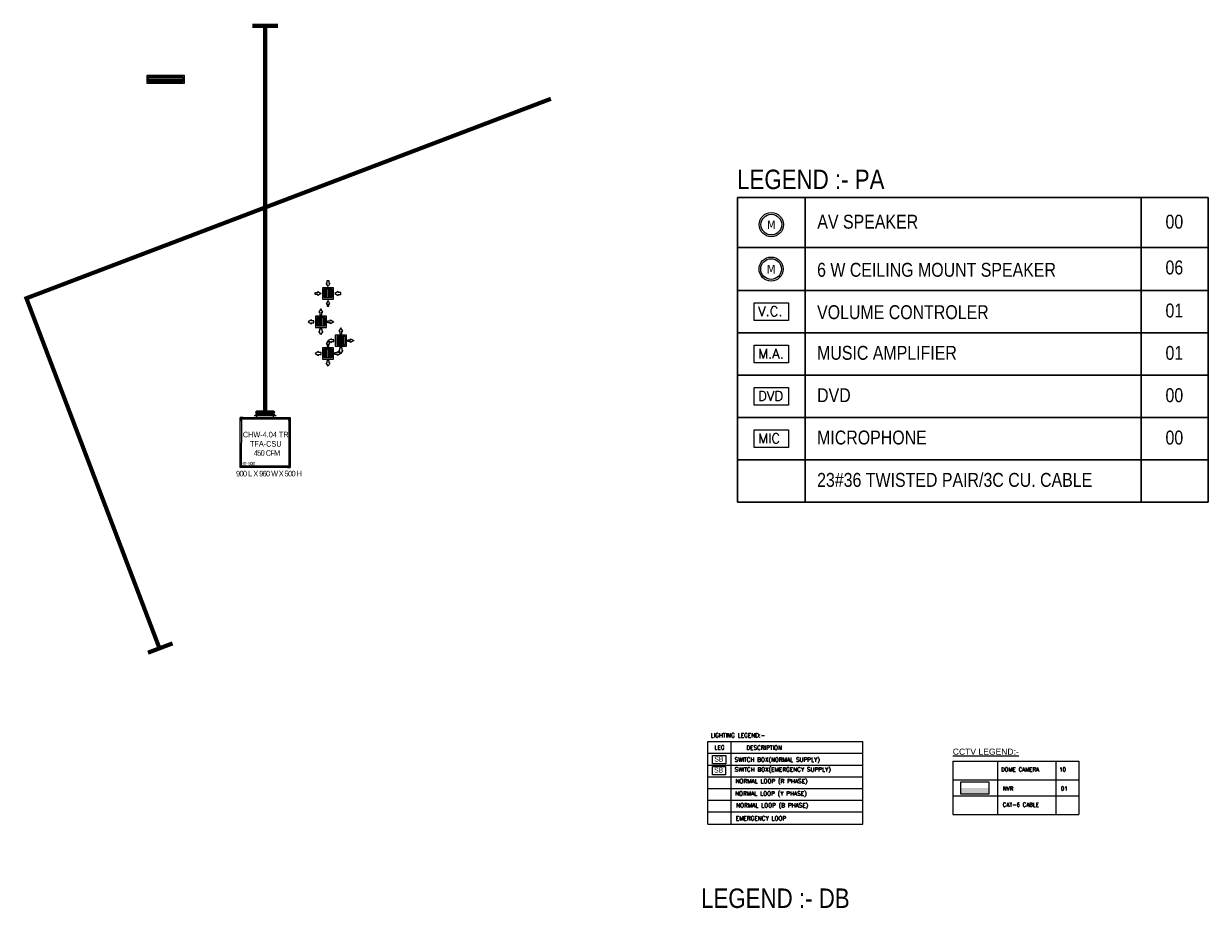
# Model space of a CAD drawing. Header units: millimetres. Extents: x -116878 to 389011, y -1241 to 103546.
# Tile 4 of 104: x 10832 to 32137, y 14789 to 30697. Entities that reach past the tile are written whole.
import ezdxf

# ---------------------------------------------------------------- set-up
doc = ezdxf.new("R2010")
doc.units = ezdxf.units.MM
doc.header["$MEASUREMENT"] = 0
doc.layers.get('0').update_dxf_attribs({"color": 252})
for name, color, linetype, lineweight in [('CCTV Legend', 7, 'Continuous', 0), ('DB LEGEND', 7, 'Continuous', 25), ('EE_LOOP (EMG)', 6, 'Continuous', 0), ('MEPTEK-SAD', 6, 'Continuous', 30), ('MEPTEK-TFAD', 4, 'Continuous', 50), ('Mic', 5, 'Continuous', 0), ('Music -DVD', 6, 'Continuous', 0), ('MUSIC AMPLIFIER', 4, 'Continuous', 0), ('MUSIC VOLUME CONTROL', 30, 'Continuous', 0), ('MUSIC-LEGEND', 7, 'Continuous', 25), ('MUSIC-SPEAKER', 6, 'Continuous', 25), ('Music-VOICE CONTROLLER', 30, 'Continuous', 0), ('SB_Emg', 1, 'Continuous', 0), ('SB_Normal', 3, 'Continuous', 0), ('Speaker', 1, 'Continuous', 0)]:
    doc.layers.add(name, color=color, linetype=linetype, lineweight=lineweight)
for name, color, linetype in [('Electrical', 210, 'Continuous'), ('HVAC-RAG', 20, 'Continuous'), ('HVAC-SAG', 3, 'Continuous'), ('MEPTEK-UNITS', 1, 'Continuous'), ('MEPTEL LINEAR GRILL', 5, 'Continuous')]:
    doc.layers.add(name, color=color, linetype=linetype)
doc.styles.add('ARIAL', font='ARIALN.TTF')
doc.styles.add('ARL', font='ARIALN.TTF')
doc.styles.add('ROMANC', font='romanc.shx', dxfattribs={"height": 75})
doc.styles.add('ROMANT', font='arial.ttf')
doc.styles.add('SAN', font='romans.shx')
doc.styles.add('Tahoma', font='tahoma.ttf', dxfattribs={"height": 9})

# ---------------------------------------------------------------- blocks, each defined once
blk = doc.blocks.new('6W speaker')
at = {"layer": 'MUSIC-SPEAKER', "ltscale": 0.5}
for radius in [7.43, 6.37]:
    blk.add_circle((-0.13, 0), radius, dxfattribs=at)
at = {"layer": 'MUSIC-SPEAKER', "ltscale": 0.5, "style": 'Tahoma'}
blk.add_text('M', height=5.31, dxfattribs=at).set_placement((-2.82, -2.78))
blk = doc.blocks.new('VOICE CONTROLER')
at = {"layer": 'MUSIC VOLUME CONTROL'}
blk.add_lwpolyline([(-13.48, 13.74), (13.48, 13.74), (13.48, 0), (-13.48, 0)], close=True, dxfattribs=at)
at = {"layer": 'MUSIC VOLUME CONTROL', "style": 'SAN'}
blk.add_text('V.C.', height=7.56, dxfattribs=at).set_placement((-10.33, 3.5))
blk = doc.blocks.new('MUSIC AMPL.')
at = {"layer": 'MUSIC AMPLIFIER'}
blk.add_lwpolyline([(-8.98, 9.16), (8.98, 9.16), (8.98, 0), (-8.98, 0)], close=True, dxfattribs=at)
at = {"layer": 'MUSIC AMPLIFIER', "style": 'SAN'}
blk.add_text('M.A.', height=5.04, dxfattribs=at).set_placement((-6.88, 2.33))
blk = doc.blocks.new('DVD')
at = {"layer": 'Music -DVD'}
blk.add_lwpolyline([(-6.27, -6.15), (-6.27, 6.15), (0, 6.15), (0, -6.15)], close=True, dxfattribs=at)
at = {"layer": 'Music -DVD', "style": 'SAN'}
blk.add_text('DVD', height=3.449, rotation=90, dxfattribs=at).set_placement((-1.59, -4.71))
blk = doc.blocks.new('Mic')
at = {"layer": 'Mic'}
blk.add_lwpolyline([(-6.27, -6.15), (-6.27, 6.15), (0, 6.15), (0, -6.15)], close=True, dxfattribs=at)
at = {"layer": 'Mic', "style": 'SAN'}
blk.add_text('MIC', height=3.449, rotation=90, dxfattribs=at).set_placement((-1.59, -4.71))
blk = doc.blocks.new('AV Speaker')
at = {"layer": 'MUSIC-SPEAKER', "color": 3, "ltscale": 0.5}
for radius in [217, 186]:
    blk.add_circle((599740, -125469, 0), radius, dxfattribs=at)
at = {"layer": 'MUSIC-SPEAKER', "color": 3, "ltscale": 0.5, "style": 'Tahoma'}
blk.add_text('M', height=155, dxfattribs=at).set_placement((599661, -125550, 0))
blk = doc.blocks.new('SB_NORMAL')
at = {"layer": 'SB_Normal', "ltscale": 1000}
blk.add_lwpolyline([(3744550.3, 590816.4), (3744574.3, 590816.4), (3744574.3, 590801.2), (3744550.3, 590801.2)], close=True, dxfattribs=at)
at = {"layer": 'SB_Normal', "style": 'ARIAL'}
blk.add_text('SB', height=9, dxfattribs=at).set_placement((3744553.5, 590805.4))
blk = doc.blocks.new('SB_EMG')
at = {"layer": 'SB_Emg', "ltscale": 1000}
blk.add_lwpolyline([(3744550.3, 590841.2), (3744574.3, 590841.2), (3744574.3, 590826), (3744550.3, 590826)], close=True, dxfattribs=at)
at = {"layer": 'SB_Emg', "style": 'ARIAL'}
blk.add_text('SB', height=9, dxfattribs=at).set_placement((3744553.5, 590830.2))
blk = doc.blocks.new('CHW-TFA')
at = {"layer": 'MEPTEK-UNITS'}
h = blk.add_hatch(color=256, dxfattribs=at)
h.dxf.hatch_style = 1
h.paths.add_polyline_path([(-103744, 66664), (-103719, 66664), (-103719, 66689), (-103769, 66689), (-103769, 66639), (-103744, 66639)])
h = blk.add_hatch(color=256, dxfattribs=at)
h.dxf.hatch_style = 1
h.paths.add_polyline_path([(-102894, 66664), (-102919, 66664), (-102919, 66689), (-102869, 66689), (-102869, 66639), (-102894, 66639)])
h = blk.add_hatch(color=256, dxfattribs=at)
h.dxf.hatch_style = 1
h.paths.add_polyline_path([(-103747, 65814), (-103722, 65814), (-103722, 65789), (-103772, 65789), (-103772, 65839), (-103747, 65839)])
h = blk.add_hatch(color=256, dxfattribs=at)
h.dxf.hatch_style = 1
h.paths.add_polyline_path([(-102897, 65814), (-102922, 65814), (-102922, 65789), (-102872, 65789), (-102872, 65839), (-102897, 65839)])
at = {"layer": 'MEPTEK-UNITS', "color": 8}
for p, q in [((-103522, 66728), (-103122, 66728)), ((-103497, 66788), (-103147, 66788)), ((-103497, 66746), (-103147, 66746)), ((-103472, 66813), (-103172, 66813)), ((-103472, 66771), (-103172, 66771)), ((-103472, 66689), (-103472, 66728)), ((-103172, 66689), (-103172, 66728))]:
    blk.add_line(p, q, dxfattribs=at)
at = {"layer": 'MEPTEK-UNITS'}
for points in [[(-102869, 66689), (-102872, 65789), (-103772, 65789), (-103769, 66689)], [(-103744, 66664), (-103719, 66664), (-103719, 66689), (-103769, 66689), (-103769, 66639), (-103744, 66639)], [(-102894, 66664), (-102919, 66664), (-102919, 66689), (-102869, 66689), (-102869, 66639), (-102894, 66639)], [(-102894, 66664), (-102897, 65814), (-103747, 65814), (-103744, 66664)], [(-103747, 65814), (-103722, 65814), (-103722, 65789), (-103772, 65789), (-103772, 65839), (-103747, 65839)], [(-102897, 65814), (-102922, 65814), (-102922, 65789), (-102872, 65789), (-102872, 65839), (-102897, 65839)]]:
    blk.add_lwpolyline(points, close=True, dxfattribs=at)
at = {"layer": 'MEPTEK-UNITS', "color": 8}
for points in [[(-103472, 66813), (-103497, 66788), (-103472, 66771), (-103497, 66746), (-103472, 66728)], [(-103172, 66813), (-103147, 66788), (-103172, 66771), (-103147, 66746), (-103172, 66728)]]:
    blk.add_lwpolyline(points, dxfattribs=at)
at = {"layer": 'MEPTEK-UNITS', "attachment_point": 2, "style": 'ARIAL'}
for s, width, insert, char_height in [('CHW-4.04 TR TFA-CSU ', 1145.44, (-103311, 66434), 100), ('{\\T0.8;450 CFM}', 888.98, (-103297, 66103), 100), ('{\\T0.8;HT- 500}', 664.18, (-103633, 65893, 0), 60)]:
    blk.add_mtext_dynamic_manual_height_columns(s, width=width, gutter_width=10, heights=[0], dxfattribs=dict(at, insert=insert, char_height=char_height))
blk = doc.blocks.new('*U638')
at = {"color": 8}
for p, q in [((25, 100), (642, 100)), ((25, 75), (642, 75)), ((25, 50), (642, 50))]:
    blk.add_line(p, q, dxfattribs=at)
blk.add_lwpolyline([(0, 0), (0, 150), (667, 150), (667, 0)], close=True)
at = {"color": 1}
blk.add_lwpolyline([(25, 25), (25, 125), (642, 125), (642, 25)], close=True, dxfattribs=at)
blk = doc.blocks.new('RAG-200x200')
at = {"layer": 'HVAC-RAG', "color": 252, "true_color": 0x939598}
for p, q in [((-67, -100), (-67, 100)), ((-33, -100), (-33, 100)), ((0, -100), (0, 100)), ((33, -100), (33, 100)), ((67, -100), (67, 100))]:
    blk.add_line(p, q, dxfattribs=at)
for points in [[(23, 247), (46, 247), (0, 167), (-46, 247), (-23, 247), (-23, 308), (23, 308)], [(-247, 23), (-247, 46), (-167, 0), (-247, -46), (-247, -23), (-308, -23), (-308, 23)], [(247, 23), (247, 46), (167, 0), (247, -46), (247, -23), (308, -23), (308, 23)], [(23, -247), (46, -247), (0, -167), (-46, -247), (-23, -247), (-23, -308), (23, -308)]]:
    blk.add_lwpolyline(points, close=True, dxfattribs=at)
at = {"layer": 'HVAC-RAG'}
for points in [[(-133, -133), (133, -133), (133, 133), (-133, 133)], [(-100, -100), (100, -100), (100, 100), (-100, 100)]]:
    blk.add_lwpolyline(points, close=True, dxfattribs=at)
blk = doc.blocks.new('SAG-200x200')
at = {"layer": 'HVAC-SAG', "color": 252, "true_color": 0x939598}
for p, q in [((-67, -100), (-67, 100)), ((-33, -100), (-33, 100)), ((0, -100), (0, 100)), ((33, -100), (33, 100)), ((67, -100), (67, 100))]:
    blk.add_line(p, q, dxfattribs=at)
for points in [[(23, 228), (46, 228), (0, 308), (-46, 228), (-23, 228), (-23, 167), (23, 167)], [(-228, 23), (-228, 46), (-308, 0), (-228, -46), (-228, -23), (-167, -23), (-167, 23)], [(228, 23), (228, 46), (308, 0), (228, -46), (228, -23), (167, -23), (167, 23)], [(23, -228), (46, -228), (0, -308), (-46, -228), (-23, -228), (-23, -167), (23, -167)]]:
    blk.add_lwpolyline(points, close=True, dxfattribs=at)
at = {"layer": 'HVAC-SAG'}
for points in [[(-133, -133), (133, -133), (133, 133), (-133, 133)], [(-100, -100), (100, -100), (100, 100), (-100, 100)]]:
    blk.add_lwpolyline(points, close=True, dxfattribs=at)

msp = doc.modelspace()

# ---------------------------------------------------------------- hatches: boundary and pattern name
at = {"layer": 'CCTV Legend', "lineweight": 0}
h = msp.add_hatch(color=3, dxfattribs=at)
h.set_gradient(color1=(0, 255, 0), one_color=1, tint=1)
h.paths.add_polyline_path([(27685, 16952), (27685, 16841), (28188, 16841), (28188, 16952)])

# ---------------------------------------------------------------- linework, layer by layer
at = {"layer": 'CCTV Legend', "color": 7}
for p, q in [((27544, 17437), (29811, 17437)), ((27544, 17098), (29811, 17098)), ((27544, 16811), (29811, 16811)), ((27544, 16811), (29811, 16811)), ((27544, 16473), (29811, 16473))]:
    msp.add_line(p, q, dxfattribs=at)
at = {"layer": 'CCTV Legend', "color": 7, "ltscale": 500}
for p, q in [((27544, 17437), (27544, 16473)), ((28348, 17437), (28348, 16473)), ((29392, 17437), (29392, 16473)), ((29811, 17437), (29811, 16473))]:
    msp.add_line(p, q, dxfattribs=at)
at = {"layer": 'CCTV Legend', "color": 3, "lineweight": 0, "elevation": 0}
msp.add_lwpolyline([(28188, 16841), (27685, 16841), (27685, 17062), (28188, 17062)], close=True, dxfattribs=at)
at = {"layer": 'Electrical', "color": 7, "ltscale": 15}
for p, q in [((23133, 17786), (25923, 17786)), ((23133, 16303), (23133, 17786)), ((23558, 16303), (23558, 17786)), ((25923, 16303), (25923, 17786)), ((23133, 17576), (25923, 17576)), ((23133, 17365), (25923, 17365)), ((23133, 17154), (25923, 17154)), ((23133, 16943), (25923, 16943)), ((23133, 16732), (25923, 16732)), ((23133, 16521), (25923, 16521)), ((23133, 16303), (25923, 16303))]:
    msp.add_line(p, q, dxfattribs=at)
at = {"layer": 'MEPTEK-SAD', "const_width": 75}
msp.add_lwpolyline([(20313, 29346), (10880, 25759), (13274, 19464), (13066, 19385), (13509, 19553)], dxfattribs=at)
at = {"layer": 'MEPTEK-TFAD', "ltscale": 50, "const_width": 75}
msp.add_lwpolyline([(15174, 23736), (15174, 30659), (14944, 30659), (15404, 30659)], dxfattribs=at)
at = {"layer": 'MUSIC-LEGEND', "color": 0, "lineweight": 30}
for p, q in [((23671, 22090, 0), (23671, 27569, 0)), ((23671, 27569, 0), (32137, 27569, 0)), ((24885, 27569), (24885, 22090, 0)), ((30929, 27569, 0), (30929, 22090, 0)), ((32137, 27569), (32137, 22090, 0)), ((23671, 26671), (32137, 26671)), ((23671, 25897), (32137, 25897)), ((23671, 25136), (32137, 25136)), ((23671, 24374), (32137, 24374)), ((23671, 23613), (32137, 23613)), ((23671, 22851), (32137, 22851)), ((23671, 22090), (32137, 22090))]:
    msp.add_line(p, q, dxfattribs=at)

# ---------------------------------------------------------------- block references
at = {"layer": 'HVAC-RAG', "xscale": 0.7490636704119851, "yscale": 0.7490636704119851, "zscale": 0.7490636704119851}
msp.add_blockref('RAG-200x200', (16305, 25845), dxfattribs=at)
at = {"layer": 'HVAC-SAG', "xscale": 0.7490636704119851, "yscale": 0.7490636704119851, "zscale": 0.7490636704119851}
for p in [(16177, 25336), (16536, 24997), (16305, 24766)]:
    msp.add_blockref('SAG-200x200', p, dxfattribs=at)
at = {"layer": 'MEPTEK-UNITS'}
msp.add_blockref('CHW-TFA', (118496, -43076), dxfattribs=at)
at = {"layer": 'MEPTEL LINEAR GRILL', "rotation": 180}
msp.add_blockref('*U638', (13719, 29771), dxfattribs=at)
at = {"layer": 'Music -DVD', "color": 1, "xscale": 50.62499999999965, "yscale": 50.62499999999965, "zscale": 50.62499999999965, "rotation": 270.0000000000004}
msp.add_blockref('DVD', (24278, 23835), dxfattribs=at)
at = {"layer": 'MUSIC AMPLIFIER', "xscale": 34.6424948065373, "yscale": 34.6424948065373, "zscale": 34.6424948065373}
msp.add_blockref('MUSIC AMPL.', (24278, 24596), dxfattribs=at)
at = {"layer": 'MUSIC-SPEAKER', "lineweight": 5}
msp.add_blockref('AV Speaker', (-575462, 152552, 0), dxfattribs=at)
at = {"layer": 'Music-VOICE CONTROLLER', "xscale": 23.09499653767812, "yscale": 23.09499653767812, "zscale": 23.09499653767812}
msp.add_blockref('VOICE CONTROLER', (24278, 25358), dxfattribs=at)
at = {"layer": 'SB_Emg', "xscale": 9.956799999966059, "yscale": 9.956799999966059, "zscale": 9.956799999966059, "rotation": 0.004783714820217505}
msp.add_blockref('SB_EMG', (-37260030, -5868662, 0), dxfattribs=at)
at = {"layer": 'SB_Normal', "xscale": 9.956799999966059, "yscale": 9.956799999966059, "zscale": 9.956799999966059, "rotation": 0.004783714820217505}
msp.add_blockref('SB_NORMAL', (-37260027, -5868217, 0), dxfattribs=at)
at = {"layer": 'Speaker', "xscale": 29.21492416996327, "yscale": 29.21492416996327, "zscale": 29.21492416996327}
msp.add_blockref('6W speaker', (24278, 26284, 0), dxfattribs=at)
at = {"layer": 'Speaker', "color": 1, "xscale": 50.62499999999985, "yscale": 50.62499999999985, "zscale": 50.62499999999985, "rotation": 270.0000000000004}
msp.add_blockref('Mic', (24278, 23073), dxfattribs=at)

# ---------------------------------------------------------------- texts
at = {"layer": 'CCTV Legend', "color": 7, "lineweight": 0}
for s, height, style, p in [('%%UCCTV LEGEND:-', 110, 'ROMANT', (27542, 17551, 1870)), ('DOME CAMERA', 71.5, 'ROMANC', (28411, 17250, 1870)), ('10', 71.5, 'ROMANC', (29454, 17250, 1870)), ('NVR', 71.5, 'ROMANC', (28442, 16908, 1870)), ('01', 71.5, 'ROMANC', (29485, 16908, 1870)), ('CAT-6 CABLE ', 71.5, 'ROMANC', (28439, 16616, 1870))]:
    msp.add_text(s, height=height, dxfattribs=dict(at, style=style)).set_placement(p)
at = {"layer": 'DB LEGEND', "color": 0, "style": 'ARL'}
msp.add_text('LEGEND :- DB', height=350, dxfattribs=at).set_placement((23014, 14795, 0))
at = {"layer": 'EE_LOOP (EMG)', "color": 0, "style": 'ROMANC'}
for s, p in [('LIGHTING LEGEND:-', (23187, 17863)), ('LEG', (23253, 17643)), ('DESCRIPTION', (23829, 17640)), ('SWITCH BOX(NORMAL SUPPLY)', (23616, 17424)), ('SWITCH BOX(EMERGENCY SUPPLY)', (23620, 17248)), ('NORMAL LOOP (R PHASE)', (23634, 17038)), ('NORMAL LOOP (Y PHASE)', (23627, 16815)), ('NORMAL LOOP (B PHASE)', (23646, 16604)), ('EMERGENCY LOOP', (23638, 16368))]:
    msp.add_text(s, height=75, rotation=0, dxfattribs=at).set_placement(p)
at = {"layer": 'MEPTEK-UNITS', "insert": (15237, 22656), "char_height": 100, "attachment_point": 2, "style": 'ARIAL'}
msp.add_mtext_dynamic_manual_height_columns('{\\T0.8;900 L X 960 W X 500 H}', width=1806.5, gutter_width=10, heights=[0], dxfattribs=at)
at = {"layer": 'MUSIC-LEGEND', "color": 0, "style": 'ARL'}
msp.add_text('LEGEND :- PA', height=350, dxfattribs=at).set_placement((23662, 27722, 0))
at = {"layer": 'MUSIC-LEGEND', "color": 0, "lineweight": 30, "style": 'ARL'}
for s, p in [('AV SPEAKER ', (25105, 27011, 0)), ('00', (31367, 27011, 0)), ('06', (31367, 26188, 0)), ('6 W CEILING MOUNT SPEAKER', (25101, 26146, 0)), ('VOLUME CONTROLER ', (25101, 25384, 0)), ('01', (31367, 25414, 0)), ('MUSIC AMPLIFIER ', (25101, 24653, 0)), ('01', (31367, 24652, 0)), ('DVD ', (25101, 23891, 0)), ('00', (31367, 23891, 0)), ('MICROPHONE ', (25101, 23130, 0)), ('00', (31367, 23129, 0)), ('23#36 TWISTED PAIR/3C CU. CABLE', (25101, 22368, 0))]:
    msp.add_text(s, height=250, rotation=0, dxfattribs=at).set_placement(p)

doc.saveas('drawing.dxf')
